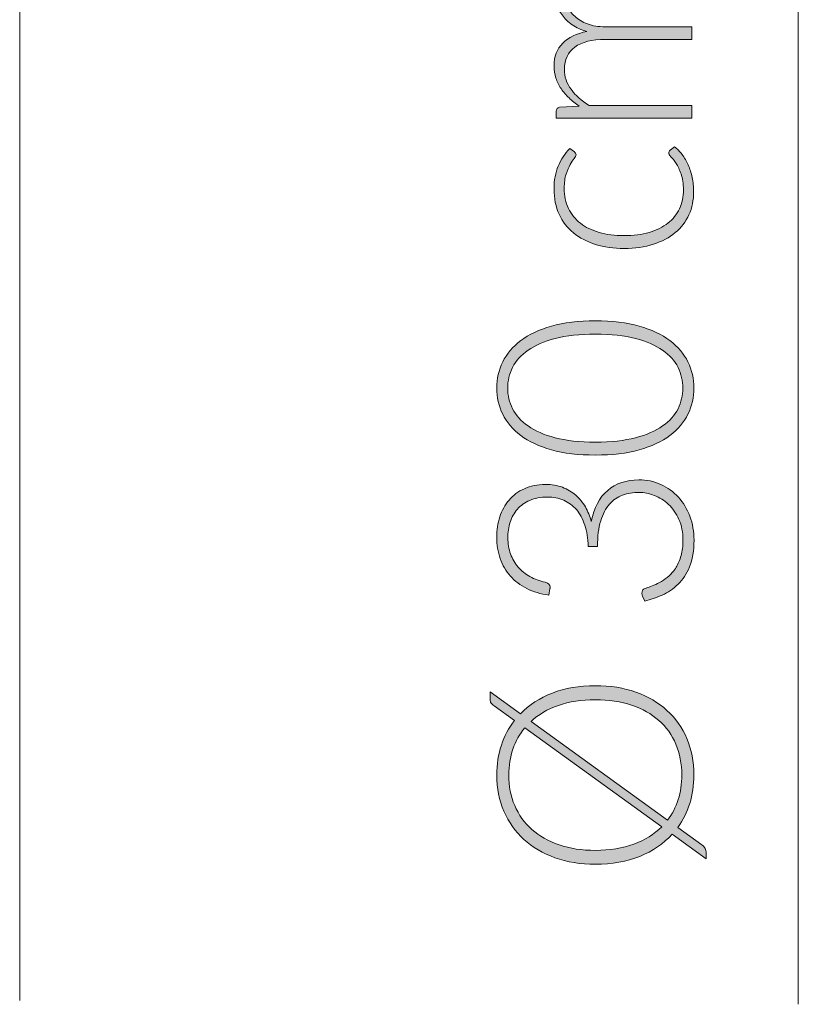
# Model space of a CAD drawing. Header units: inches. Extents: x 3.8 to 16.8, y -20.4 to -7.5.
# Tile 1 of 8: x 4.6 to 6.4, y -20.4 to -18. Entities that reach past the tile are written whole.
import ezdxf

# ---------------------------------------------------------------- set-up
doc = ezdxf.new("R2010")
doc.units = ezdxf.units.IN
doc.header["$MEASUREMENT"] = 0
doc.layers.add('Capa 1', color=7, linetype='Continuous')

# ---------------------------------------------------------------- blocks, each defined once
blk = doc.blocks.new('block 5')
at = {"layer": 'Capa 1'}
h = blk.add_hatch(color=250, dxfattribs=at)
h.dxf.hatch_style = 2
edge = h.paths.add_edge_path()
edge.add_spline(control_points=[(6.1647, -18.2525), (6.1647, -18.2525), (5.8391, -18.2525), (5.8391, -18.2525), (5.8391, -18.2525), (5.8391, -18.236), (5.8391, -18.236), (5.8391, -18.2304), (5.8418, -18.2273), (5.8473, -18.2264), (5.8473, -18.2264), (5.8944, -18.2236), (5.8944, -18.2236), (5.8855, -18.2174), (5.8773, -18.2109), (5.8699, -18.2039), (5.8625, -18.1969), (5.8561, -18.1894), (5.8507, -18.1815), (5.8454, -18.1735), (5.8412, -18.1651), (5.8383, -18.1561), (5.8354, -18.147), (5.8339, -18.1376), (5.8339, -18.1276), (5.8339, -18.1045), (5.8408, -18.0861), (5.8547, -18.0723), (5.8685, -18.0586), (5.8878, -18.0492), (5.9124, -18.0444), (5.8989, -18.0406), (5.8872, -18.0352), (5.8774, -18.0284), (5.8676, -18.0215), (5.8595, -18.0136), (5.853, -18.0047), (5.8466, -17.9958), (5.8418, -17.9862), (5.8386, -17.9757), (5.8355, -17.9652), (5.8339, -17.9545), (5.8339, -17.9435), (5.8339, -17.9278), (5.8366, -17.9138), (5.8419, -17.9013), (5.8473, -17.8888), (5.8551, -17.8782), (5.8656, -17.8694), (5.8761, -17.8606), (5.889, -17.8539), (5.9042, -17.8493), (5.9195, -17.8446), (5.937, -17.8423), (5.9566, -17.8423), (5.9566, -17.8423), (6.1647, -17.8423), (6.1647, -17.8423), (6.1647, -17.8423), (6.1647, -17.8725), (6.1647, -17.8725), (6.1647, -17.8725), (5.9566, -17.8725), (5.9566, -17.8725), (5.9247, -17.8725), (5.9005, -17.8791), (5.8838, -17.8925), (5.8671, -17.9058), (5.8587, -17.9249), (5.8587, -17.9497), (5.8587, -17.9607), (5.8608, -17.9712), (5.865, -17.9813), (5.8691, -17.9914), (5.8753, -18.0002), (5.8835, -18.008), (5.8916, -18.0157), (5.9018, -18.0219), (5.9141, -18.0264), (5.9263, -18.031), (5.9404, -18.0332), (5.9566, -18.0332), (5.9566, -18.0332), (6.1647, -18.0332), (6.1647, -18.0332), (6.1647, -18.0332), (6.1647, -18.0634), (6.1647, -18.0634), (6.1647, -18.0634), (5.9566, -18.0634), (5.9566, -18.0634), (5.925, -18.0634), (5.9008, -18.0696), (5.8839, -18.0819), (5.8672, -18.0942), (5.8587, -18.112), (5.8587, -18.1356), (5.8587, -18.1527), (5.8641, -18.1686), (5.8746, -18.1832), (5.8852, -18.1978), (5.8999, -18.2109), (5.9186, -18.2223), (5.9186, -18.2223), (6.1647, -18.2223), (6.1647, -18.2223), (6.1647, -18.2223), (6.1647, -18.2525), (6.1647, -18.2525)], knot_values=[0, 0, 0, 0, 1, 1, 1, 2, 2, 2, 3, 3, 3, 4, 4, 4, 5, 5, 5, 6, 6, 6, 7, 7, 7, 8, 8, 8, 9, 9, 9, 10, 10, 10, 11, 11, 11, 12, 12, 12, 13, 13, 13, 14, 14, 14, 15, 15, 15, 16, 16, 16, 17, 17, 17, 18, 18, 18, 19, 19, 19, 20, 20, 20, 21, 21, 21, 22, 22, 22, 23, 23, 23, 24, 24, 24, 25, 25, 25, 26, 26, 26, 27, 27, 27, 28, 28, 28, 29, 29, 29, 30, 30, 30, 31, 31, 31, 32, 32, 32, 33, 33, 33, 34, 34, 34, 35, 35, 35, 36, 36, 36, 36], degree=3, periodic=1)
h = blk.add_hatch(color=250, dxfattribs=at)
h.dxf.hatch_style = 2
edge = h.paths.add_edge_path()
edge.add_spline(control_points=[(5.8826, -18.3335), (5.8837, -18.3346), (5.8847, -18.3356), (5.8854, -18.3365), (5.8862, -18.3375), (5.8866, -18.3388), (5.8866, -18.3405), (5.8866, -18.3426), (5.8851, -18.3455), (5.8822, -18.3492), (5.8792, -18.353), (5.876, -18.3579), (5.8725, -18.364), (5.869, -18.3702), (5.8658, -18.3778), (5.8628, -18.3871), (5.8599, -18.3963), (5.8584, -18.4075), (5.8584, -18.4206), (5.8584, -18.4388), (5.8618, -18.455), (5.8684, -18.469), (5.8751, -18.4831), (5.8846, -18.495), (5.897, -18.5046), (5.9095, -18.5143), (5.9245, -18.5216), (5.9422, -18.5267), (5.9599, -18.5318), (5.9797, -18.5343), (6.0018, -18.5343), (6.0247, -18.5343), (6.0449, -18.5318), (6.0626, -18.5266), (6.0803, -18.5214), (6.0952, -18.514), (6.1073, -18.5045), (6.1194, -18.4949), (6.1286, -18.4834), (6.1349, -18.4698), (6.1413, -18.4563), (6.1444, -18.4412), (6.1444, -18.4247), (6.1444, -18.4095), (6.1426, -18.3967), (6.1389, -18.3864), (6.1351, -18.3761), (6.1311, -18.3677), (6.1267, -18.361), (6.1224, -18.3543), (6.1184, -18.349), (6.1146, -18.3451), (6.1109, -18.3412), (6.1091, -18.3381), (6.1091, -18.3357), (6.1091, -18.333), (6.1102, -18.3309), (6.1124, -18.3294), (6.1124, -18.3294), (6.1228, -18.3211), (6.1228, -18.3211), (6.1294, -18.326), (6.1355, -18.3321), (6.1411, -18.3396), (6.1468, -18.347), (6.1517, -18.3553), (6.1559, -18.3647), (6.16, -18.374), (6.1632, -18.3841), (6.1655, -18.395), (6.1678, -18.4059), (6.169, -18.4173), (6.169, -18.4292), (6.169, -18.4493), (6.1652, -18.4676), (6.1577, -18.4843), (6.1502, -18.5009), (6.1392, -18.5152), (6.1249, -18.5272), (6.1107, -18.5392), (6.0932, -18.5485), (6.0724, -18.5551), (6.0517, -18.5618), (6.0281, -18.5651), (6.0018, -18.5651), (5.9769, -18.5651), (5.9542, -18.562), (5.9337, -18.5556), (5.9132, -18.5493), (5.8955, -18.54), (5.8807, -18.5278), (5.8658, -18.5156), (5.8543, -18.5007), (5.8462, -18.483), (5.838, -18.4653), (5.8339, -18.445), (5.8339, -18.4222), (5.8339, -18.4016), (5.8373, -18.3833), (5.844, -18.3674), (5.8508, -18.3514), (5.86, -18.3375), (5.8715, -18.3256), (5.8715, -18.3256), (5.8826, -18.3335), (5.8826, -18.3335)], knot_values=[0, 0, 0, 0, 1, 1, 1, 2, 2, 2, 3, 3, 3, 4, 4, 4, 5, 5, 5, 6, 6, 6, 7, 7, 7, 8, 8, 8, 9, 9, 9, 10, 10, 10, 11, 11, 11, 12, 12, 12, 13, 13, 13, 14, 14, 14, 15, 15, 15, 16, 16, 16, 17, 17, 17, 18, 18, 18, 19, 19, 19, 20, 20, 20, 21, 21, 21, 22, 22, 22, 23, 23, 23, 24, 24, 24, 25, 25, 25, 26, 26, 26, 27, 27, 27, 28, 28, 28, 29, 29, 29, 30, 30, 30, 31, 31, 31, 32, 32, 32, 33, 33, 33, 34, 34, 34, 35, 35, 35, 35], degree=3, periodic=1)
h = blk.add_hatch(color=250, dxfattribs=at)
h.dxf.hatch_style = 2
edge = h.paths.add_edge_path()
edge.add_spline(control_points=[(5.933, -18.7389), (5.9736, -18.7389), (6.0087, -18.7432), (6.0384, -18.7516), (6.0681, -18.7601), (6.0926, -18.7717), (6.112, -18.7863), (6.1314, -18.8009), (6.1459, -18.818), (6.1554, -18.8376), (6.1649, -18.8572), (6.1696, -18.8781), (6.1696, -18.9003), (6.1696, -18.9226), (6.1649, -18.9434), (6.1554, -18.9629), (6.1459, -18.9824), (6.1314, -18.9995), (6.112, -19.0141), (6.0926, -19.0287), (6.0681, -19.0402), (6.0384, -19.0486), (6.0087, -19.0569), (5.9736, -19.0611), (5.933, -19.0611), (5.8925, -19.0611), (5.8573, -19.0569), (5.8277, -19.0486), (5.798, -19.0402), (5.7735, -19.0287), (5.7541, -19.0141), (5.7346, -18.9995), (5.7202, -18.9824), (5.7107, -18.9629), (5.7012, -18.9434), (5.6964, -18.9226), (5.6964, -18.9003), (5.6964, -18.8781), (5.7012, -18.8572), (5.7107, -18.8376), (5.7202, -18.818), (5.7346, -18.8009), (5.7541, -18.7863), (5.7735, -18.7717), (5.798, -18.7601), (5.8277, -18.7516), (5.8573, -18.7432), (5.8925, -18.7389), (5.933, -18.7389)], knot_values=[0, 0, 0, 0, 1, 1, 1, 2, 2, 2, 3, 3, 3, 4, 4, 4, 5, 5, 5, 6, 6, 6, 7, 7, 7, 8, 8, 8, 9, 9, 9, 10, 10, 10, 11, 11, 11, 12, 12, 12, 13, 13, 13, 14, 14, 14, 15, 15, 15, 16, 16, 16, 16], degree=3, periodic=1)
edge = h.paths.add_edge_path()
edge.add_spline(control_points=[(5.933, -18.7707), (5.8955, -18.7707), (5.8634, -18.7742), (5.8368, -18.7812), (5.8102, -18.7882), (5.7885, -18.7975), (5.7716, -18.8093), (5.7547, -18.8211), (5.7423, -18.8348), (5.7344, -18.8506), (5.7266, -18.8664), (5.7226, -18.883), (5.7226, -18.9003), (5.7226, -18.9177), (5.7266, -18.9342), (5.7344, -18.9499), (5.7423, -18.9656), (5.7547, -18.9793), (5.7716, -18.9912), (5.7885, -19.0031), (5.8102, -19.0125), (5.8368, -19.0195), (5.8634, -19.0265), (5.8955, -19.03), (5.933, -19.03), (5.9708, -19.03), (6.0029, -19.0265), (6.0294, -19.0195), (6.0559, -19.0125), (6.0776, -19.0031), (6.0945, -18.9912), (6.1114, -18.9793), (6.1237, -18.9656), (6.1315, -18.9499), (6.1392, -18.9342), (6.1431, -18.9177), (6.1431, -18.9003), (6.1431, -18.883), (6.1392, -18.8664), (6.1315, -18.8506), (6.1237, -18.8348), (6.1114, -18.8211), (6.0945, -18.8093), (6.0776, -18.7975), (6.0559, -18.7882), (6.0294, -18.7812), (6.0029, -18.7742), (5.9708, -18.7707), (5.933, -18.7707)], knot_values=[0, 0, 0, 0, 1, 1, 1, 2, 2, 2, 3, 3, 3, 4, 4, 4, 5, 5, 5, 6, 6, 6, 7, 7, 7, 8, 8, 8, 9, 9, 9, 10, 10, 10, 11, 11, 11, 12, 12, 12, 13, 13, 13, 14, 14, 14, 15, 15, 15, 16, 16, 16, 16], degree=3, periodic=1)
h = blk.add_hatch(color=250, dxfattribs=at)
h.dxf.hatch_style = 2
edge = h.paths.add_edge_path()
edge.add_spline(control_points=[(5.6964, -19.2581), (5.6964, -19.241), (5.6989, -19.2248), (5.7038, -19.2095), (5.7087, -19.1942), (5.7161, -19.1808), (5.7259, -19.1693), (5.7357, -19.1577), (5.7479, -19.1485), (5.7626, -19.1418), (5.7772, -19.135), (5.7941, -19.1316), (5.8133, -19.1316), (5.8283, -19.1316), (5.8419, -19.134), (5.854, -19.1385), (5.8661, -19.1431), (5.8767, -19.1493), (5.8859, -19.1572), (5.8951, -19.1652), (5.9028, -19.1746), (5.909, -19.1854), (5.9152, -19.1962), (5.9199, -19.2079), (5.9232, -19.2206), (5.9295, -19.1876), (5.9427, -19.1627), (5.9627, -19.1458), (5.9826, -19.129), (6.0075, -19.1206), (6.0374, -19.1206), (6.0564, -19.1206), (6.074, -19.1242), (6.0903, -19.1316), (6.1065, -19.1391), (6.1205, -19.1493), (6.1323, -19.1622), (6.1441, -19.1751), (6.1533, -19.1904), (6.16, -19.2079), (6.1666, -19.2255), (6.1699, -19.2446), (6.1699, -19.2651), (6.1699, -19.2907), (6.1664, -19.3121), (6.1593, -19.3292), (6.1522, -19.3462), (6.143, -19.3602), (6.1316, -19.3713), (6.1203, -19.3822), (6.1076, -19.3908), (6.0935, -19.397), (6.0795, -19.4031), (6.0655, -19.4081), (6.0515, -19.4119), (6.0515, -19.4119), (6.0462, -19.3998), (6.0462, -19.3998), (6.0452, -19.3973), (6.0446, -19.3949), (6.0446, -19.3925), (6.0446, -19.3902), (6.0452, -19.388), (6.0462, -19.3859), (6.0473, -19.3838), (6.0494, -19.3821), (6.0525, -19.3811), (6.0525, -19.3811), (6.059, -19.3789), (6.059, -19.3789), (6.0629, -19.3776), (6.0678, -19.3758), (6.0736, -19.3735), (6.0794, -19.3712), (6.0853, -19.3681), (6.0916, -19.3644), (6.0978, -19.3607), (6.104, -19.3561), (6.1102, -19.3506), (6.1164, -19.3451), (6.122, -19.3384), (6.1269, -19.3304), (6.1318, -19.3225), (6.1358, -19.3131), (6.1389, -19.3025), (6.1419, -19.2917), (6.1434, -19.2794), (6.1434, -19.2654), (6.1434, -19.2464), (6.1402, -19.2297), (6.1336, -19.2154), (6.1271, -19.2011), (6.1187, -19.1891), (6.1086, -19.1795), (6.0984, -19.1699), (6.0871, -19.1627), (6.0746, -19.1579), (6.062, -19.1531), (6.0498, -19.1507), (6.0381, -19.1507), (6.0239, -19.1507), (6.0107, -19.1529), (5.9985, -19.1572), (5.9863, -19.1616), (5.9757, -19.1689), (5.9669, -19.179), (5.9581, -19.1892), (5.9511, -19.2026), (5.946, -19.2192), (5.9408, -19.2358), (5.9383, -19.2563), (5.9383, -19.2807), (5.9383, -19.2807), (5.9157, -19.2807), (5.9157, -19.2807), (5.9153, -19.2612), (5.9126, -19.244), (5.9077, -19.2292), (5.9028, -19.2144), (5.8961, -19.202), (5.8875, -19.192), (5.879, -19.1821), (5.8689, -19.1746), (5.8571, -19.1695), (5.8453, -19.1644), (5.8324, -19.1619), (5.8182, -19.1619), (5.8018, -19.1619), (5.7876, -19.1645), (5.7756, -19.1698), (5.7636, -19.1751), (5.7537, -19.1822), (5.7459, -19.1911), (5.738, -19.2), (5.7322, -19.2104), (5.7285, -19.2222), (5.7248, -19.2341), (5.723, -19.2465), (5.723, -19.2594), (5.723, -19.2736), (5.7251, -19.2866), (5.7295, -19.2985), (5.7339, -19.3103), (5.74, -19.3208), (5.7478, -19.3299), (5.7557, -19.339), (5.7651, -19.3467), (5.7761, -19.3528), (5.7872, -19.359), (5.7994, -19.3635), (5.8129, -19.3665), (5.8206, -19.3682), (5.8244, -19.3721), (5.8244, -19.3782), (5.8244, -19.3797), (5.8243, -19.3809), (5.8241, -19.3817), (5.8241, -19.3817), (5.8215, -19.3973), (5.8215, -19.3973), (5.8016, -19.3945), (5.7839, -19.3892), (5.7684, -19.3814), (5.7529, -19.3736), (5.7399, -19.3636), (5.7292, -19.3515), (5.7185, -19.3395), (5.7104, -19.3255), (5.7048, -19.3096), (5.6992, -19.2937), (5.6964, -19.2765), (5.6964, -19.2581)], knot_values=[0, 0, 0, 0, 1, 1, 1, 2, 2, 2, 3, 3, 3, 4, 4, 4, 5, 5, 5, 6, 6, 6, 7, 7, 7, 8, 8, 8, 9, 9, 9, 10, 10, 10, 11, 11, 11, 12, 12, 12, 13, 13, 13, 14, 14, 14, 15, 15, 15, 16, 16, 16, 17, 17, 17, 18, 18, 18, 19, 19, 19, 20, 20, 20, 21, 21, 21, 22, 22, 22, 23, 23, 23, 24, 24, 24, 25, 25, 25, 26, 26, 26, 27, 27, 27, 28, 28, 28, 29, 29, 29, 30, 30, 30, 31, 31, 31, 32, 32, 32, 33, 33, 33, 34, 34, 34, 35, 35, 35, 36, 36, 36, 37, 37, 37, 38, 38, 38, 39, 39, 39, 40, 40, 40, 41, 41, 41, 42, 42, 42, 43, 43, 43, 44, 44, 44, 45, 45, 45, 46, 46, 46, 47, 47, 47, 48, 48, 48, 49, 49, 49, 50, 50, 50, 51, 51, 51, 52, 52, 52, 53, 53, 53, 54, 54, 54, 55, 55, 55, 56, 56, 56, 57, 57, 57, 57], degree=3, periodic=1)
h = blk.add_hatch(color=250, dxfattribs=at)
h.dxf.hatch_style = 2
edge = h.paths.add_edge_path()
edge.add_spline(control_points=[(5.933, -19.6146), (5.9688, -19.6146), (6.0013, -19.6198), (6.0304, -19.6302), (6.0595, -19.6406), (6.0844, -19.6552), (6.105, -19.674), (6.1256, -19.6929), (6.1415, -19.7155), (6.1528, -19.7417), (6.164, -19.768), (6.1696, -19.7971), (6.1696, -19.8291), (6.1696, -19.8534), (6.1663, -19.8762), (6.1596, -19.8973), (6.153, -19.9183), (6.1434, -19.9374), (6.131, -19.9546), (6.131, -19.9546), (6.1886, -19.9962), (6.1886, -19.9962), (6.1923, -19.999), (6.195, -20.0021), (6.1966, -20.0054), (6.1982, -20.0088), (6.1991, -20.0123), (6.1991, -20.0159), (6.1991, -20.0159), (6.1991, -20.0299), (6.1991, -20.0299), (6.1991, -20.0299), (6.1176, -19.9711), (6.1176, -19.9711), (6.0966, -19.994), (6.0706, -20.0117), (6.0395, -20.0243), (6.0085, -20.037), (5.973, -20.0433), (5.933, -20.0433), (5.8975, -20.0433), (5.8651, -20.038), (5.836, -20.0275), (5.8069, -20.017), (5.782, -20.0024), (5.7614, -19.9835), (5.7408, -19.9646), (5.7248, -19.9421), (5.7135, -19.9158), (5.7021, -19.8896), (5.6964, -19.8606), (5.6964, -19.8291), (5.6964, -19.8034), (5.7001, -19.7796), (5.7074, -19.7576), (5.7147, -19.7356), (5.7252, -19.7158), (5.739, -19.6982), (5.739, -19.6982), (5.6902, -19.6629), (5.6902, -19.6629), (5.6868, -19.6604), (5.6842, -19.6581), (5.6827, -19.6562), (5.6812, -19.6543), (5.6804, -19.6512), (5.6804, -19.647), (5.6804, -19.647), (5.6804, -19.6295), (5.6804, -19.6295), (5.6804, -19.6295), (5.7531, -19.682), (5.7531, -19.682), (5.774, -19.6606), (5.7996, -19.644), (5.83, -19.6323), (5.8603, -19.6205), (5.8946, -19.6146), (5.933, -19.6146)], knot_values=[0, 0, 0, 0, 1, 1, 1, 2, 2, 2, 3, 3, 3, 4, 4, 4, 5, 5, 5, 6, 6, 6, 7, 7, 7, 8, 8, 8, 9, 9, 9, 10, 10, 10, 11, 11, 11, 12, 12, 12, 13, 13, 13, 14, 14, 14, 15, 15, 15, 16, 16, 16, 17, 17, 17, 18, 18, 18, 19, 19, 19, 20, 20, 20, 21, 21, 21, 22, 22, 22, 23, 23, 23, 24, 24, 24, 25, 25, 25, 26, 26, 26, 26], degree=3, periodic=1)
edge = h.paths.add_edge_path()
edge.add_spline(control_points=[(5.933, -20.0099), (5.9679, -20.0099), (5.9988, -20.0049), (6.0255, -19.995), (6.0522, -19.985), (6.0745, -19.971), (6.0924, -19.953), (6.0924, -19.953), (5.7635, -19.716), (5.7635, -19.716), (5.7511, -19.731), (5.7416, -19.748), (5.7351, -19.767), (5.7285, -19.7859), (5.7252, -19.8066), (5.7252, -19.8291), (5.7252, -19.8558), (5.73, -19.8802), (5.7395, -19.9023), (5.749, -19.9245), (5.7627, -19.9435), (5.7805, -19.9595), (5.7984, -19.9755), (5.8202, -19.9879), (5.846, -19.9967), (5.8717, -20.0055), (5.9008, -20.0099), (5.933, -20.0099)], knot_values=[0, 0, 0, 0, 1, 1, 1, 2, 2, 2, 3, 3, 3, 4, 4, 4, 5, 5, 5, 6, 6, 6, 7, 7, 7, 8, 8, 8, 9, 9, 9, 9], degree=3, periodic=1)
edge = h.paths.add_edge_path()
edge.add_spline(control_points=[(5.933, -19.6483), (5.8999, -19.6483), (5.8703, -19.6529), (5.8444, -19.662), (5.8184, -19.671), (5.7965, -19.6839), (5.7786, -19.7004), (5.7786, -19.7004), (6.1065, -19.9371), (6.1065, -19.9371), (6.1176, -19.9225), (6.126, -19.9061), (6.1318, -19.888), (6.1376, -19.8699), (6.1405, -19.8503), (6.1405, -19.8291), (6.1405, -19.802), (6.1358, -19.7773), (6.1264, -19.755), (6.117, -19.7328), (6.1034, -19.7138), (6.0855, -19.698), (6.0676, -19.6822), (6.0459, -19.67), (6.0202, -19.6613), (5.9946, -19.6526), (5.9655, -19.6483), (5.933, -19.6483)], knot_values=[0, 0, 0, 0, 1, 1, 1, 2, 2, 2, 3, 3, 3, 4, 4, 4, 5, 5, 5, 6, 6, 6, 7, 7, 7, 8, 8, 8, 9, 9, 9, 9], degree=3, periodic=1)
at = {"layer": 'Capa 1', "lineweight": 0}
for points, knots in [([(6.1647, -18.2525), (6.1647, -18.2525), (5.8391, -18.2525), (5.8391, -18.2525), (5.8391, -18.2525), (5.8391, -18.236), (5.8391, -18.236), (5.8391, -18.2304), (5.8418, -18.2273), (5.8473, -18.2264), (5.8473, -18.2264), (5.8944, -18.2236), (5.8944, -18.2236), (5.8855, -18.2174), (5.8773, -18.2109), (5.8699, -18.2039), (5.8625, -18.1969), (5.8561, -18.1894), (5.8507, -18.1815), (5.8454, -18.1735), (5.8412, -18.1651), (5.8383, -18.1561), (5.8354, -18.147), (5.8339, -18.1376), (5.8339, -18.1276), (5.8339, -18.1045), (5.8408, -18.0861), (5.8547, -18.0723), (5.8685, -18.0586), (5.8878, -18.0492), (5.9124, -18.0444), (5.8989, -18.0406), (5.8872, -18.0352), (5.8774, -18.0284), (5.8676, -18.0215), (5.8595, -18.0136), (5.853, -18.0047), (5.8466, -17.9958), (5.8418, -17.9862), (5.8386, -17.9757), (5.8355, -17.9652), (5.8339, -17.9545), (5.8339, -17.9435), (5.8339, -17.9278), (5.8366, -17.9138), (5.8419, -17.9013), (5.8473, -17.8888), (5.8551, -17.8782), (5.8656, -17.8694), (5.8761, -17.8606), (5.889, -17.8539), (5.9042, -17.8493), (5.9195, -17.8446), (5.937, -17.8423), (5.9566, -17.8423), (5.9566, -17.8423), (6.1647, -17.8423), (6.1647, -17.8423), (6.1647, -17.8423), (6.1647, -17.8725), (6.1647, -17.8725), (6.1647, -17.8725), (5.9566, -17.8725), (5.9566, -17.8725), (5.9247, -17.8725), (5.9005, -17.8791), (5.8838, -17.8925), (5.8671, -17.9058), (5.8587, -17.9249), (5.8587, -17.9497), (5.8587, -17.9607), (5.8608, -17.9712), (5.865, -17.9813), (5.8691, -17.9914), (5.8753, -18.0002), (5.8835, -18.008), (5.8916, -18.0157), (5.9018, -18.0219), (5.9141, -18.0264), (5.9263, -18.031), (5.9404, -18.0332), (5.9566, -18.0332), (5.9566, -18.0332), (6.1647, -18.0332), (6.1647, -18.0332), (6.1647, -18.0332), (6.1647, -18.0634), (6.1647, -18.0634), (6.1647, -18.0634), (5.9566, -18.0634), (5.9566, -18.0634), (5.925, -18.0634), (5.9008, -18.0696), (5.8839, -18.0819), (5.8672, -18.0942), (5.8587, -18.112), (5.8587, -18.1356), (5.8587, -18.1527), (5.8641, -18.1686), (5.8746, -18.1832), (5.8852, -18.1978), (5.8999, -18.2109), (5.9186, -18.2223), (5.9186, -18.2223), (6.1647, -18.2223), (6.1647, -18.2223), (6.1647, -18.2223), (6.1647, -18.2525), (6.1647, -18.2525)], [0, 0, 0, 0, 1, 1, 1, 2, 2, 2, 3, 3, 3, 4, 4, 4, 5, 5, 5, 6, 6, 6, 7, 7, 7, 8, 8, 8, 9, 9, 9, 10, 10, 10, 11, 11, 11, 12, 12, 12, 13, 13, 13, 14, 14, 14, 15, 15, 15, 16, 16, 16, 17, 17, 17, 18, 18, 18, 19, 19, 19, 20, 20, 20, 21, 21, 21, 22, 22, 22, 23, 23, 23, 24, 24, 24, 25, 25, 25, 26, 26, 26, 27, 27, 27, 28, 28, 28, 29, 29, 29, 30, 30, 30, 31, 31, 31, 32, 32, 32, 33, 33, 33, 34, 34, 34, 35, 35, 35, 36, 36, 36, 36]), ([(5.8826, -18.3335), (5.8837, -18.3346), (5.8847, -18.3356), (5.8854, -18.3365), (5.8862, -18.3375), (5.8866, -18.3388), (5.8866, -18.3405), (5.8866, -18.3426), (5.8851, -18.3455), (5.8822, -18.3492), (5.8792, -18.353), (5.876, -18.3579), (5.8725, -18.364), (5.869, -18.3702), (5.8658, -18.3778), (5.8628, -18.3871), (5.8599, -18.3963), (5.8584, -18.4075), (5.8584, -18.4206), (5.8584, -18.4388), (5.8618, -18.455), (5.8684, -18.469), (5.8751, -18.4831), (5.8846, -18.495), (5.897, -18.5046), (5.9095, -18.5143), (5.9245, -18.5216), (5.9422, -18.5267), (5.9599, -18.5318), (5.9797, -18.5343), (6.0018, -18.5343), (6.0247, -18.5343), (6.0449, -18.5318), (6.0626, -18.5266), (6.0803, -18.5214), (6.0952, -18.514), (6.1073, -18.5045), (6.1194, -18.4949), (6.1286, -18.4834), (6.1349, -18.4698), (6.1413, -18.4563), (6.1444, -18.4412), (6.1444, -18.4247), (6.1444, -18.4095), (6.1426, -18.3967), (6.1389, -18.3864), (6.1351, -18.3761), (6.1311, -18.3677), (6.1267, -18.361), (6.1224, -18.3543), (6.1184, -18.349), (6.1146, -18.3451), (6.1109, -18.3412), (6.1091, -18.3381), (6.1091, -18.3357), (6.1091, -18.333), (6.1102, -18.3309), (6.1124, -18.3294), (6.1124, -18.3294), (6.1228, -18.3211), (6.1228, -18.3211), (6.1294, -18.326), (6.1355, -18.3321), (6.1411, -18.3396), (6.1468, -18.347), (6.1517, -18.3553), (6.1559, -18.3647), (6.16, -18.374), (6.1632, -18.3841), (6.1655, -18.395), (6.1678, -18.4059), (6.169, -18.4173), (6.169, -18.4292), (6.169, -18.4493), (6.1652, -18.4676), (6.1577, -18.4843), (6.1502, -18.5009), (6.1392, -18.5152), (6.1249, -18.5272), (6.1107, -18.5392), (6.0932, -18.5485), (6.0724, -18.5551), (6.0517, -18.5618), (6.0281, -18.5651), (6.0018, -18.5651), (5.9769, -18.5651), (5.9542, -18.562), (5.9337, -18.5556), (5.9132, -18.5493), (5.8955, -18.54), (5.8807, -18.5278), (5.8658, -18.5156), (5.8543, -18.5007), (5.8462, -18.483), (5.838, -18.4653), (5.8339, -18.445), (5.8339, -18.4222), (5.8339, -18.4016), (5.8373, -18.3833), (5.844, -18.3674), (5.8508, -18.3514), (5.86, -18.3375), (5.8715, -18.3256), (5.8715, -18.3256), (5.8826, -18.3335), (5.8826, -18.3335)], [0, 0, 0, 0, 1, 1, 1, 2, 2, 2, 3, 3, 3, 4, 4, 4, 5, 5, 5, 6, 6, 6, 7, 7, 7, 8, 8, 8, 9, 9, 9, 10, 10, 10, 11, 11, 11, 12, 12, 12, 13, 13, 13, 14, 14, 14, 15, 15, 15, 16, 16, 16, 17, 17, 17, 18, 18, 18, 19, 19, 19, 20, 20, 20, 21, 21, 21, 22, 22, 22, 23, 23, 23, 24, 24, 24, 25, 25, 25, 26, 26, 26, 27, 27, 27, 28, 28, 28, 29, 29, 29, 30, 30, 30, 31, 31, 31, 32, 32, 32, 33, 33, 33, 34, 34, 34, 35, 35, 35, 35]), ([(5.933, -18.7389), (5.9736, -18.7389), (6.0087, -18.7432), (6.0384, -18.7516), (6.0681, -18.7601), (6.0926, -18.7717), (6.112, -18.7863), (6.1314, -18.8009), (6.1459, -18.818), (6.1554, -18.8376), (6.1649, -18.8572), (6.1696, -18.8781), (6.1696, -18.9003), (6.1696, -18.9226), (6.1649, -18.9434), (6.1554, -18.9629), (6.1459, -18.9824), (6.1314, -18.9995), (6.112, -19.0141), (6.0926, -19.0287), (6.0681, -19.0402), (6.0384, -19.0486), (6.0087, -19.0569), (5.9736, -19.0611), (5.933, -19.0611), (5.8925, -19.0611), (5.8573, -19.0569), (5.8277, -19.0486), (5.798, -19.0402), (5.7735, -19.0287), (5.7541, -19.0141), (5.7346, -18.9995), (5.7202, -18.9824), (5.7107, -18.9629), (5.7012, -18.9434), (5.6964, -18.9226), (5.6964, -18.9003), (5.6964, -18.8781), (5.7012, -18.8572), (5.7107, -18.8376), (5.7202, -18.818), (5.7346, -18.8009), (5.7541, -18.7863), (5.7735, -18.7717), (5.798, -18.7601), (5.8277, -18.7516), (5.8573, -18.7432), (5.8925, -18.7389), (5.933, -18.7389)], [0, 0, 0, 0, 1, 1, 1, 2, 2, 2, 3, 3, 3, 4, 4, 4, 5, 5, 5, 6, 6, 6, 7, 7, 7, 8, 8, 8, 9, 9, 9, 10, 10, 10, 11, 11, 11, 12, 12, 12, 13, 13, 13, 14, 14, 14, 15, 15, 15, 16, 16, 16, 16]), ([(5.933, -18.7707), (5.8955, -18.7707), (5.8634, -18.7742), (5.8368, -18.7812), (5.8102, -18.7882), (5.7885, -18.7975), (5.7716, -18.8093), (5.7547, -18.8211), (5.7423, -18.8348), (5.7344, -18.8506), (5.7266, -18.8664), (5.7226, -18.883), (5.7226, -18.9003), (5.7226, -18.9177), (5.7266, -18.9342), (5.7344, -18.9499), (5.7423, -18.9656), (5.7547, -18.9793), (5.7716, -18.9912), (5.7885, -19.0031), (5.8102, -19.0125), (5.8368, -19.0195), (5.8634, -19.0265), (5.8955, -19.03), (5.933, -19.03), (5.9708, -19.03), (6.0029, -19.0265), (6.0294, -19.0195), (6.0559, -19.0125), (6.0776, -19.0031), (6.0945, -18.9912), (6.1114, -18.9793), (6.1237, -18.9656), (6.1315, -18.9499), (6.1392, -18.9342), (6.1431, -18.9177), (6.1431, -18.9003), (6.1431, -18.883), (6.1392, -18.8664), (6.1315, -18.8506), (6.1237, -18.8348), (6.1114, -18.8211), (6.0945, -18.8093), (6.0776, -18.7975), (6.0559, -18.7882), (6.0294, -18.7812), (6.0029, -18.7742), (5.9708, -18.7707), (5.933, -18.7707)], [0, 0, 0, 0, 1, 1, 1, 2, 2, 2, 3, 3, 3, 4, 4, 4, 5, 5, 5, 6, 6, 6, 7, 7, 7, 8, 8, 8, 9, 9, 9, 10, 10, 10, 11, 11, 11, 12, 12, 12, 13, 13, 13, 14, 14, 14, 15, 15, 15, 16, 16, 16, 16]), ([(5.6964, -19.2581), (5.6964, -19.241), (5.6989, -19.2248), (5.7038, -19.2095), (5.7087, -19.1942), (5.7161, -19.1808), (5.7259, -19.1693), (5.7357, -19.1577), (5.7479, -19.1485), (5.7626, -19.1418), (5.7772, -19.135), (5.7941, -19.1316), (5.8133, -19.1316), (5.8283, -19.1316), (5.8419, -19.134), (5.854, -19.1385), (5.8661, -19.1431), (5.8767, -19.1493), (5.8859, -19.1572), (5.8951, -19.1652), (5.9028, -19.1746), (5.909, -19.1854), (5.9152, -19.1962), (5.9199, -19.2079), (5.9232, -19.2206), (5.9295, -19.1876), (5.9427, -19.1627), (5.9627, -19.1458), (5.9826, -19.129), (6.0075, -19.1206), (6.0374, -19.1206), (6.0564, -19.1206), (6.074, -19.1242), (6.0903, -19.1316), (6.1065, -19.1391), (6.1205, -19.1493), (6.1323, -19.1622), (6.1441, -19.1751), (6.1533, -19.1904), (6.16, -19.2079), (6.1666, -19.2255), (6.1699, -19.2446), (6.1699, -19.2651), (6.1699, -19.2907), (6.1664, -19.3121), (6.1593, -19.3292), (6.1522, -19.3462), (6.143, -19.3602), (6.1316, -19.3713), (6.1203, -19.3822), (6.1076, -19.3908), (6.0935, -19.397), (6.0795, -19.4031), (6.0655, -19.4081), (6.0515, -19.4119), (6.0515, -19.4119), (6.0462, -19.3998), (6.0462, -19.3998), (6.0452, -19.3973), (6.0446, -19.3949), (6.0446, -19.3925), (6.0446, -19.3902), (6.0452, -19.388), (6.0462, -19.3859), (6.0473, -19.3838), (6.0494, -19.3821), (6.0525, -19.3811), (6.0525, -19.3811), (6.059, -19.3789), (6.059, -19.3789), (6.0629, -19.3776), (6.0678, -19.3758), (6.0736, -19.3735), (6.0794, -19.3712), (6.0853, -19.3681), (6.0916, -19.3644), (6.0978, -19.3607), (6.104, -19.3561), (6.1102, -19.3506), (6.1164, -19.3451), (6.122, -19.3384), (6.1269, -19.3304), (6.1318, -19.3225), (6.1358, -19.3131), (6.1389, -19.3025), (6.1419, -19.2917), (6.1434, -19.2794), (6.1434, -19.2654), (6.1434, -19.2464), (6.1402, -19.2297), (6.1336, -19.2154), (6.1271, -19.2011), (6.1187, -19.1891), (6.1086, -19.1795), (6.0984, -19.1699), (6.0871, -19.1627), (6.0746, -19.1579), (6.062, -19.1531), (6.0498, -19.1507), (6.0381, -19.1507), (6.0239, -19.1507), (6.0107, -19.1529), (5.9985, -19.1572), (5.9863, -19.1616), (5.9757, -19.1689), (5.9669, -19.179), (5.9581, -19.1892), (5.9511, -19.2026), (5.946, -19.2192), (5.9408, -19.2358), (5.9383, -19.2563), (5.9383, -19.2807), (5.9383, -19.2807), (5.9157, -19.2807), (5.9157, -19.2807), (5.9153, -19.2612), (5.9126, -19.244), (5.9077, -19.2292), (5.9028, -19.2144), (5.8961, -19.202), (5.8875, -19.192), (5.879, -19.1821), (5.8689, -19.1746), (5.8571, -19.1695), (5.8453, -19.1644), (5.8324, -19.1619), (5.8182, -19.1619), (5.8018, -19.1619), (5.7876, -19.1645), (5.7756, -19.1698), (5.7636, -19.1751), (5.7537, -19.1822), (5.7459, -19.1911), (5.738, -19.2), (5.7322, -19.2104), (5.7285, -19.2222), (5.7248, -19.2341), (5.723, -19.2465), (5.723, -19.2594), (5.723, -19.2736), (5.7251, -19.2866), (5.7295, -19.2985), (5.7339, -19.3103), (5.74, -19.3208), (5.7478, -19.3299), (5.7557, -19.339), (5.7651, -19.3467), (5.7761, -19.3528), (5.7872, -19.359), (5.7994, -19.3635), (5.8129, -19.3665), (5.8206, -19.3682), (5.8244, -19.3721), (5.8244, -19.3782), (5.8244, -19.3797), (5.8243, -19.3809), (5.8241, -19.3817), (5.8241, -19.3817), (5.8215, -19.3973), (5.8215, -19.3973), (5.8016, -19.3945), (5.7839, -19.3892), (5.7684, -19.3814), (5.7529, -19.3736), (5.7399, -19.3636), (5.7292, -19.3515), (5.7185, -19.3395), (5.7104, -19.3255), (5.7048, -19.3096), (5.6992, -19.2937), (5.6964, -19.2765), (5.6964, -19.2581)], [0, 0, 0, 0, 1, 1, 1, 2, 2, 2, 3, 3, 3, 4, 4, 4, 5, 5, 5, 6, 6, 6, 7, 7, 7, 8, 8, 8, 9, 9, 9, 10, 10, 10, 11, 11, 11, 12, 12, 12, 13, 13, 13, 14, 14, 14, 15, 15, 15, 16, 16, 16, 17, 17, 17, 18, 18, 18, 19, 19, 19, 20, 20, 20, 21, 21, 21, 22, 22, 22, 23, 23, 23, 24, 24, 24, 25, 25, 25, 26, 26, 26, 27, 27, 27, 28, 28, 28, 29, 29, 29, 30, 30, 30, 31, 31, 31, 32, 32, 32, 33, 33, 33, 34, 34, 34, 35, 35, 35, 36, 36, 36, 37, 37, 37, 38, 38, 38, 39, 39, 39, 40, 40, 40, 41, 41, 41, 42, 42, 42, 43, 43, 43, 44, 44, 44, 45, 45, 45, 46, 46, 46, 47, 47, 47, 48, 48, 48, 49, 49, 49, 50, 50, 50, 51, 51, 51, 52, 52, 52, 53, 53, 53, 54, 54, 54, 55, 55, 55, 56, 56, 56, 57, 57, 57, 57]), ([(5.933, -19.6146), (5.9688, -19.6146), (6.0013, -19.6198), (6.0304, -19.6302), (6.0595, -19.6406), (6.0844, -19.6552), (6.105, -19.674), (6.1256, -19.6929), (6.1415, -19.7155), (6.1528, -19.7417), (6.164, -19.768), (6.1696, -19.7971), (6.1696, -19.8291), (6.1696, -19.8534), (6.1663, -19.8762), (6.1596, -19.8973), (6.153, -19.9183), (6.1434, -19.9374), (6.131, -19.9546), (6.131, -19.9546), (6.1886, -19.9962), (6.1886, -19.9962), (6.1923, -19.999), (6.195, -20.0021), (6.1966, -20.0054), (6.1982, -20.0088), (6.1991, -20.0123), (6.1991, -20.0159), (6.1991, -20.0159), (6.1991, -20.0299), (6.1991, -20.0299), (6.1991, -20.0299), (6.1176, -19.9711), (6.1176, -19.9711), (6.0966, -19.994), (6.0706, -20.0117), (6.0395, -20.0243), (6.0085, -20.037), (5.973, -20.0433), (5.933, -20.0433), (5.8975, -20.0433), (5.8651, -20.038), (5.836, -20.0275), (5.8069, -20.017), (5.782, -20.0024), (5.7614, -19.9835), (5.7408, -19.9646), (5.7248, -19.9421), (5.7135, -19.9158), (5.7021, -19.8896), (5.6964, -19.8606), (5.6964, -19.8291), (5.6964, -19.8034), (5.7001, -19.7796), (5.7074, -19.7576), (5.7147, -19.7356), (5.7252, -19.7158), (5.739, -19.6982), (5.739, -19.6982), (5.6902, -19.6629), (5.6902, -19.6629), (5.6868, -19.6604), (5.6842, -19.6581), (5.6827, -19.6562), (5.6812, -19.6543), (5.6804, -19.6512), (5.6804, -19.647), (5.6804, -19.647), (5.6804, -19.6295), (5.6804, -19.6295), (5.6804, -19.6295), (5.7531, -19.682), (5.7531, -19.682), (5.774, -19.6606), (5.7996, -19.644), (5.83, -19.6323), (5.8603, -19.6205), (5.8946, -19.6146), (5.933, -19.6146)], [0, 0, 0, 0, 1, 1, 1, 2, 2, 2, 3, 3, 3, 4, 4, 4, 5, 5, 5, 6, 6, 6, 7, 7, 7, 8, 8, 8, 9, 9, 9, 10, 10, 10, 11, 11, 11, 12, 12, 12, 13, 13, 13, 14, 14, 14, 15, 15, 15, 16, 16, 16, 17, 17, 17, 18, 18, 18, 19, 19, 19, 20, 20, 20, 21, 21, 21, 22, 22, 22, 23, 23, 23, 24, 24, 24, 25, 25, 25, 26, 26, 26, 26]), ([(5.933, -19.6483), (5.8999, -19.6483), (5.8703, -19.6529), (5.8444, -19.662), (5.8184, -19.671), (5.7965, -19.6839), (5.7786, -19.7004), (5.7786, -19.7004), (6.1065, -19.9371), (6.1065, -19.9371), (6.1176, -19.9225), (6.126, -19.9061), (6.1318, -19.888), (6.1376, -19.8699), (6.1405, -19.8503), (6.1405, -19.8291), (6.1405, -19.802), (6.1358, -19.7773), (6.1264, -19.755), (6.117, -19.7328), (6.1034, -19.7138), (6.0855, -19.698), (6.0676, -19.6822), (6.0459, -19.67), (6.0202, -19.6613), (5.9946, -19.6526), (5.9655, -19.6483), (5.933, -19.6483)], [0, 0, 0, 0, 1, 1, 1, 2, 2, 2, 3, 3, 3, 4, 4, 4, 5, 5, 5, 6, 6, 6, 7, 7, 7, 8, 8, 8, 9, 9, 9, 9]), ([(5.933, -20.0099), (5.9679, -20.0099), (5.9988, -20.0049), (6.0255, -19.995), (6.0522, -19.985), (6.0745, -19.971), (6.0924, -19.953), (6.0924, -19.953), (5.7635, -19.716), (5.7635, -19.716), (5.7511, -19.731), (5.7416, -19.748), (5.7351, -19.767), (5.7285, -19.7859), (5.7252, -19.8066), (5.7252, -19.8291), (5.7252, -19.8558), (5.73, -19.8802), (5.7395, -19.9023), (5.749, -19.9245), (5.7627, -19.9435), (5.7805, -19.9595), (5.7984, -19.9755), (5.8202, -19.9879), (5.846, -19.9967), (5.8717, -20.0055), (5.9008, -20.0099), (5.933, -20.0099)], [0, 0, 0, 0, 1, 1, 1, 2, 2, 2, 3, 3, 3, 4, 4, 4, 5, 5, 5, 6, 6, 6, 7, 7, 7, 8, 8, 8, 9, 9, 9, 9])]:
    blk.add_open_spline(points, degree=3, knots=knots, dxfattribs=at)
blk = doc.blocks.new('block 7')
at = {"layer": 'Capa 1', "color": 250, "lineweight": 5}
blk.add_lwpolyline([(4.5513, -9.5892), (4.5513, -20.3705)], dxfattribs=at)

msp = doc.modelspace()

# ---------------------------------------------------------------- linework, layer by layer
at = {"layer": 'Capa 1', "color": 250, "lineweight": 5}
msp.add_lwpolyline([(6.4202, -15.6616), (6.4202, -20.3794)], dxfattribs=at)

# ---------------------------------------------------------------- block references
at = {"layer": 'Capa 1'}
for name in ['block 7', 'block 5']:
    msp.add_blockref(name, (0, 0), dxfattribs=at)

doc.saveas('drawing.dxf')
